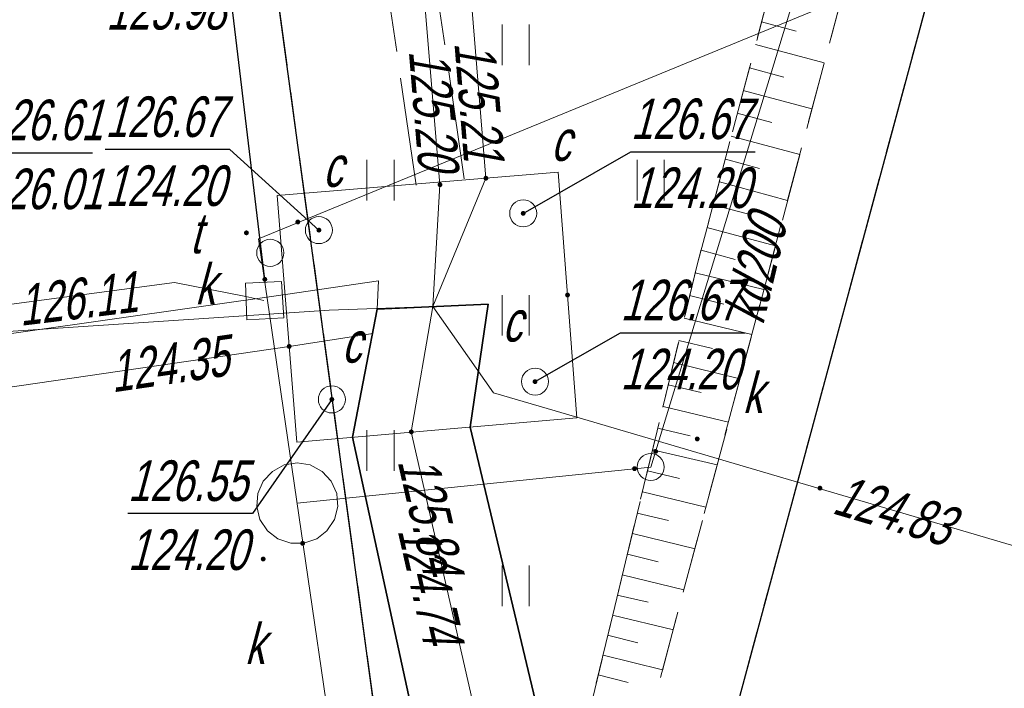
# Model space of a CAD drawing. Extents: x 7463256 to 7464485, y 5957341 to 5958260.
# Tile 44 of 256: x 7463438 to 7463457, y 5957505 to 5957517. Entities that reach past the tile are written whole.
import ezdxf
from ezdxf.enums import TextEntityAlignment as Align

# ---------------------------------------------------------------- set-up
doc = ezdxf.new("R2010")
doc.units = 0
doc.header["$MEASUREMENT"] = 0
for name, pattern in [('1.5_0.5', [2, 1.5, -0.5]), ('mz1.0_0.5', [1.5, 1, -0.5]), ('mz1.25_0.5', [1.75, 1.25, -0.5]), ('mz2.0_0.5', [2.5, 2, -0.5])]:
    doc.linetypes.add(name, pattern=pattern)
doc.layers.get('0').update_dxf_attribs({"color": 2, "linetype": 'CONTINUOUS', "lineweight": 5})
for name, color, linetype in [('000 Inne (niezydentyfikowane)', 7, 'CONTINUOUS'), ('chodnik (powierzchnia)', 7, 'CONTINUOUS'), ('jezdnia (powierzchnia)', 7, 'CONTINUOUS'), ('komora podziemna - przewód ciepłowniczy (powierzchnia)', 7, 'CONTINUOUS'), ('krawężnik (linia)', 7, 'CONTINUOUS'), ('przewód ciepłowniczy (linia)', 7, 'CONTINUOUS'), ('przewód ciepłowniczy - projektowany lub w budowie (linia) - ob. projektowany', 7, 'CONTINUOUS'), ('przewód kanalizacyjny (linia)', 7, 'CONTINUOUS'), ('przewód kanalizacyjny (linia)-Atr1', 7, 'CONTINUOUS'), ('przewód telekomunikacyjny (linia)', 7, 'CONTINUOUS'), ('punkt o określonej wysokości (sieć ciepłownicza)', 7, 'CONTINUOUS'), ('punkt o określonej wysokości (sieć ciepłownicza)-Atr2', 7, 'CONTINUOUS'), ('punkt o określonej wysokości (sieć ciepłownicza)-Atr3', 7, 'CONTINUOUS'), ('punkt o określonej wysokości (sieć kanalizacyjna)', 7, 'CONTINUOUS'), ('punkt o określonej wysokości (sieć telekomunikacyjna)', 7, 'CONTINUOUS'), ('punkt o określonej wysokości (sieć telekomunikacyjna)-Atr2', 7, 'CONTINUOUS'), ('punkt o określonej wysokości (sieć telekomunikacyjna)-Atr3', 7, 'CONTINUOUS'), ('rura ochronna - przewód ciepłowniczy (linia)', 7, 'CONTINUOUS'), ('skarpa nieumocniona (powierzchnia)', 7, 'CONTINUOUS'), ('studzienka - przewód telekomunikacyjny (powierzchnia)', 7, 'CONTINUOUS'), ('studzienka - przewód telekomunikacyjny (powierzchnia)-Atr17', 7, 'CONTINUOUS'), ('studzienka okrągła - przewód kanalizacyjny (punkt)', 7, 'CONTINUOUS'), ('studzienka okrągła - przewód kanalizacyjny (punkt)-Atr17', 7, 'CONTINUOUS'), ('trawnik (powierzchnia)', 7, 'CONTINUOUS'), ('trawnik (powierzchnia) - symbol', 7, 'CONTINUOUS'), ('właz - siec kanalizacyjna (powierzchnia)', 7, 'CONTINUOUS'), ('właz - siec kanalizacyjna (powierzchnia)-Atr17', 7, 'CONTINUOUS'), ('właz okrągły - siec ciepłownicza (punkt)', 7, 'CONTINUOUS'), ('właz okrągły - siec ciepłownicza (punkt)-Atr17', 7, 'CONTINUOUS')]:
    doc.layers.add(name, color=color, linetype=linetype)
doc.styles.get("Standard").update_dxf_attribs({"font": 'txt', "width": 0.75})

# ---------------------------------------------------------------- blocks, each defined once
blk = doc.blocks.new('PW01')
at = {"linetype": 'Continuous', "lineweight": 13}
h = blk.add_hatch(color=0, dxfattribs=at)
edge = h.paths.add_edge_path()
edge.add_arc((0, 0), 0.045, 0, 360)
blk = doc.blocks.new('US15')
at = {"color": 0, "linetype": 'Continuous', "lineweight": 13}
blk.add_circle((0, 0), 0.25, dxfattribs=at)
blk = doc.blocks.new('US22')
at = {"color": 0, "linetype": 'Continuous', "lineweight": 13}
blk.add_circle((0, 0), 0.25, dxfattribs=at)
blk = doc.blocks.new('TU04')
at = {"color": 0, "linetype": 'Continuous', "lineweight": 13}
for p, q in [((0, 0), (0, 0.75)), ((0.5, 0), (0.5, 0.75))]:
    blk.add_line(p, q, dxfattribs=at)

msp = doc.modelspace()

# ---------------------------------------------------------------- linework, layer by layer
at = {"layer": '000 Inne (niezydentyfikowane)', "color": 7, "linetype": 'Continuous', "lineweight": 13}
for p, q in [((7463452.15, 5957517.13), (7463452.79, 5957516.96)), ((7463452.04, 5957516.71), (7463453.31, 5957516.37)), ((7463451.93, 5957516.28), (7463452.56, 5957516.11)), ((7463451.81, 5957515.86), (7463453.08, 5957515.52)), ((7463451.7, 5957515.44), (7463452.34, 5957515.27)), ((7463451.59, 5957515.02), (7463452.86, 5957514.68)), ((7463451.48, 5957514.59), (7463452.11, 5957514.42)), ((7463451.37, 5957514.17), (7463452.63, 5957513.83)), ((7463451.25, 5957513.75), (7463451.89, 5957513.58)), ((7463451.14, 5957513.33), (7463452.41, 5957512.99)), ((7463451.03, 5957512.91), (7463451.66, 5957512.74)), ((7463450.92, 5957512.49), (7463452.19, 5957512.18)), ((7463450.82, 5957512.07), (7463451.45, 5957511.91)), ((7463450.72, 5957511.65), (7463451.97, 5957511.35)), ((7463450.62, 5957511.24), (7463451.24, 5957511.09)), ((7463450.52, 5957510.83), (7463451.75, 5957510.53)), ((7463450.42, 5957510.42), (7463451.03, 5957510.28)), ((7463450.33, 5957510.02), (7463451.54, 5957509.73)), ((7463450.23, 5957509.62), (7463450.83, 5957509.48)), ((7463450.13, 5957509.22), (7463451.33, 5957508.94)), ((7463450.04, 5957508.83), (7463450.63, 5957508.69)), ((7463449.95, 5957508.44), (7463451.12, 5957508.16)), ((7463449.85, 5957508.05), (7463450.43, 5957507.91)), ((7463449.76, 5957507.67), (7463450.92, 5957507.39)), ((7463449.67, 5957507.29), (7463450.24, 5957507.15)), ((7463449.57, 5957506.91), (7463450.71, 5957506.63)), ((7463449.48, 5957506.53), (7463450.05, 5957506.4)), ((7463449.39, 5957506.16), (7463450.52, 5957505.89)), ((7463449.3, 5957505.79), (7463449.86, 5957505.65)), ((7463449.22, 5957505.42), (7463450.32, 5957505.15)), ((7463449.13, 5957505.06), (7463449.68, 5957504.92))]:
    msp.add_line(p, q, dxfattribs=at)
at = {"layer": 'chodnik (powierzchnia)', "color": 7, "linetype": 'mz1.0_0.5', "lineweight": 18, "flags": 128}
msp.add_lwpolyline([(7463445.75, 5957498.83), (7463448.8, 5957499.45), (7463452.23, 5957512.33), (7463455.11, 5957523.13), (7463454.05, 5957524.28), (7463440.57, 5957522.28), (7463440.12, 5957521.69), (7463439.86, 5957520.84), (7463439.85, 5957520.02), (7463438.85, 5957519.83), (7463438.92, 5957521.22), (7463439.26, 5957522.18), (7463439.84, 5957522.97), (7463440.27, 5957523.26), (7463454.47, 5957525.36), (7463455.66, 5957524.38), (7463456.51, 5957523.19), (7463456.62, 5957522.72), (7463448.75, 5957493.58), (7463451.12, 5957475.5), (7463437.85, 5957473.77), (7463433.94, 5957462.22), (7463435.56, 5957449.69), (7463433.99, 5957449.58), (7463432.42, 5957462.31), (7463436.18, 5957473.6), (7463436.08, 5957474.28), (7463434.06, 5957474.08), (7463433.72, 5957477.59), (7463435.62, 5957477.87), (7463435.09, 5957481.83), (7463432.27, 5957481.21), (7463431.86, 5957484.28), (7463434.75, 5957484.8), (7463431.42, 5957510.68), (7463431.13, 5957512.62), (7463430.41, 5957518.67), (7463429.88, 5957519.81), (7463429.03, 5957520.73), (7463427.91, 5957521.34), (7463426.39, 5957521.68), (7463420.12, 5957520.67), (7463375.89, 5957513.74), (7463376.01, 5957515.32), (7463418.79, 5957521.92), (7463421.69, 5957522.49), (7463426.09, 5957523.13), (7463427.78, 5957522.99), (7463429.27, 5957522.42), (7463430.5, 5957521.48), (7463431.44, 5957520.19), (7463431.96, 5957518.66), (7463437.54, 5957475.3), (7463448.6, 5957476.77)], close=True, dxfattribs=at)
at = {"layer": 'jezdnia (powierzchnia)', "color": 7, "linetype": '1.5_0.5', "lineweight": 18, "flags": 128}
msp.add_lwpolyline([(7463591.769, 5957590.04), (7463594.62, 5957579.65), (7463594.79, 5957579.07), (7463596.31, 5957573.71), (7463597.08, 5957571.26), (7463598.44, 5957567.63), (7463599.77, 5957563.99), (7463601.39, 5957560.33), (7463603, 5957556.92), (7463604.8, 5957553.45), (7463606.67, 5957549.88), (7463607.91, 5957547.85), (7463608.89, 5957546.32), (7463610.59, 5957543.72), (7463613.11, 5957540.23), (7463614.06, 5957539.06), (7463616.64, 5957535.71), (7463619.11, 5957532.45), (7463621.08, 5957529.83), (7463628.6, 5957519.98), (7463628.85, 5957519.6), (7463629.15, 5957519.23), (7463629.46, 5957518.87), (7463629.77, 5957518.51), (7463630.08, 5957518.15), (7463630.4, 5957517.79), (7463630.71, 5957517.44), (7463631.03, 5957517.09), (7463631.36, 5957516.74), (7463631.69, 5957516.39), (7463632.02, 5957516.05), (7463632.35, 5957515.71), (7463632.67, 5957515.38), (7463632.99, 5957515.05), (7463633.31, 5957514.73), (7463633.64, 5957514.41), (7463633.97, 5957514.1), (7463634.3, 5957513.79), (7463634.64, 5957513.48), (7463634.98, 5957513.18), (7463635.33, 5957512.88), (7463635.68, 5957512.58), (7463636.03, 5957512.29), (7463636.4, 5957511.99), (7463636.78, 5957511.7), (7463637.16, 5957511.42), (7463637.55, 5957511.14), (7463637.94, 5957510.87), (7463638.34, 5957510.6), (7463638.74, 5957510.35), (7463639.14, 5957510.09), (7463639.55, 5957509.85), (7463639.96, 5957509.61), (7463640.38, 5957509.38), (7463642.84, 5957508.24), (7463664.97, 5957492.53), (7463637.77, 5957502.4), (7463635.02, 5957503.55), (7463634.57, 5957503.76), (7463634.12, 5957503.98), (7463633.68, 5957504.22), (7463633.25, 5957504.47), (7463632.83, 5957504.73), (7463632.41, 5957505), (7463632.01, 5957505.29), (7463631.61, 5957505.59), (7463631.22, 5957505.9), (7463630.84, 5957506.22), (7463629.34, 5957507.67), (7463614.31, 5957526.12), (7463607.42, 5957531.18), (7463601.26, 5957534.12), (7463592.11, 5957537.46), (7463582.8, 5957540.04), (7463578.77, 5957540.9), (7463562.61, 5957542.27), (7463545.44, 5957541.57), (7463525.75, 5957538.68), (7463489.6, 5957533.13), (7463485.87, 5957532.52), (7463482.19, 5957530.95), (7463472.45, 5957526.44), (7463471.25, 5957525.52), (7463470.32, 5957524.14), (7463469.89, 5957523.54), (7463467.66, 5957515.23), (7463467.32, 5957515.32), (7463466.99, 5957515.41), (7463466.65, 5957515.5), (7463466.18, 5957513.75), (7463466.52, 5957513.66), (7463466.85, 5957513.57), (7463467.19, 5957513.48), (7463469.89, 5957523.54), (7463463.58, 5957500.08), (7463463.25, 5957500.17), (7463462.92, 5957500.25), (7463462.59, 5957500.34), (7463462.14, 5957498.62), (7463462.47, 5957498.53), (7463462.8, 5957498.45), (7463463.13, 5957498.36), (7463459.63, 5957485.41), (7463458.39, 5957485.74), (7463455.73, 5957476.33), (7463457.09, 5957475.96), (7463463.86, 5957474.19), (7463464.79, 5957477.72), (7463467.83, 5957476.92), (7463467.77, 5957476.7), (7463467.71, 5957476.47), (7463467.66, 5957476.25), (7463468.82, 5957475.94), (7463468.88, 5957476.17), (7463468.93, 5957476.4), (7463468.99, 5957476.62), (7463469.28, 5957476.55), (7463469.96, 5957476.37), (7463470.75, 5957479.31), (7463471.02, 5957479.24), (7463471.29, 5957479.17), (7463471.56, 5957479.1), (7463471.83, 5957479.03), (7463469.83, 5957470.77), (7463468.39, 5957465.19), (7463471.46, 5957464.38), (7463467.55, 5957451.02), (7463465.51, 5957447), (7463462.32, 5957444.2), (7463449.04, 5957441.48), (7463441.03, 5957432.97), (7463438.44, 5957432.79), (7463435.93, 5957446.13), (7463438.61, 5957447.13), (7463439.57, 5957448.35), (7463450.04, 5957473.65), (7463451.08, 5957474.98), (7463451.12, 5957475.5), (7463448.75, 5957493.58), (7463456.62, 5957522.72), (7463456.51, 5957523.19), (7463455.66, 5957524.38), (7463454.47, 5957525.36), (7463440.27, 5957523.26), (7463439.84, 5957522.97), (7463439.26, 5957522.18), (7463438.92, 5957521.22), (7463438.85, 5957519.83), (7463439.85, 5957520.02), (7463442.8, 5957520.53), (7463445.75, 5957498.83), (7463448.6, 5957476.77), (7463437.54, 5957475.3), (7463431.96, 5957518.66), (7463431.44, 5957520.19), (7463430.5, 5957521.48), (7463429.27, 5957522.42), (7463427.78, 5957522.99), (7463426.09, 5957523.13), (7463421.69, 5957522.49), (7463418.79, 5957521.92), (7463376.01, 5957515.32), (7463334.96, 5957509.14), (7463334.47, 5957515.53), (7463334.26, 5957521.17), (7463334.04, 5957522.29), (7463334.48, 5957520.99), (7463334.79, 5957520.19), (7463335.34, 5957519.65), (7463336.05, 5957519.42), (7463337.13, 5957519.61), (7463338.12, 5957520.23), (7463338.91, 5957521.17), (7463339.69, 5957522.36), (7463342.64, 5957522.54), (7463343.21, 5957521.22), (7463343.94, 5957520.24), (7463344.8, 5957519.42), (7463345.72, 5957518.76), (7463346.74, 5957518.19), (7463347.84, 5957517.75), (7463348.77, 5957517.46), (7463382.62, 5957522.66), (7463407.52, 5957526.48), (7463412.42, 5957527.23), (7463432.39, 5957530.36), (7463438.28, 5957531.28), (7463439.27, 5957531.43), (7463440.77, 5957531.67), (7463463.05, 5957535.17), (7463469.41, 5957536.19), (7463485.95, 5957538.82), (7463487.91, 5957539.15), (7463505.7, 5957542.11), (7463506.8, 5957542.48), (7463507.91, 5957543.56), (7463509.24, 5957545.81), (7463509.79, 5957547.9), (7463514.89, 5957549.48), (7463515.34, 5957548.02), (7463516.02, 5957546.59), (7463516.84, 5957545.44), (7463517.92, 5957544.71), (7463519.34, 5957544.39), (7463529.12, 5957545.81), (7463536.72, 5957547.02), (7463542.97, 5957547.77), (7463550.75, 5957548.47), (7463557.74, 5957548.84), (7463562.91, 5957548.67), (7463569.76, 5957548.4), (7463579.41, 5957548.08), (7463582.97, 5957549.54), (7463585.43, 5957551.54), (7463587.37, 5957553.5), (7463588.97, 5957555.95), (7463589.14, 5957555.59), (7463589.64, 5957556.42), (7463590.36, 5957558.13), (7463590.82, 5957559.79), (7463591.1, 5957561.3), (7463591.18, 5957562.71), (7463591.21, 5957564.41), (7463590.65, 5957566.85), (7463589.9, 5957570.06), (7463589.09, 5957573.66), (7463588.01, 5957579.07), (7463587.09, 5957582.93), (7463585.652, 5957589.138)], dxfattribs=at)
at = {"layer": 'komora podziemna - przewód ciepłowniczy (powierzchnia)', "color": 212, "linetype": 'Continuous', "lineweight": 18, "flags": 128}
msp.add_lwpolyline([(7463448.39, 5957514.35), (7463448.73, 5957509.81), (7463443.55, 5957509.36), (7463443.19, 5957513.92)], close=True, dxfattribs=at)
at = {"layer": 'krawężnik (linia)', "color": 7, "linetype": 'Continuous', "lineweight": 25, "flags": 128}
msp.add_lwpolyline([(7463448.6, 5957476.77), (7463445.75, 5957498.83), (7463442.8, 5957520.53), (7463439.85, 5957520.02), (7463438.85, 5957519.83), (7463438.92, 5957521.22), (7463439.26, 5957522.18), (7463439.84, 5957522.97), (7463440.27, 5957523.26), (7463454.47, 5957525.36), (7463455.66, 5957524.38), (7463456.51, 5957523.19), (7463456.62, 5957522.72), (7463448.75, 5957493.58), (7463451.12, 5957475.5)], dxfattribs=at)
at = {"layer": 'przewód ciepłowniczy (linia)', "color": 212, "linetype": 'Continuous', "lineweight": 18, "flags": 128}
for points in [[(7463470.78, 5957527.08), (7463458.84, 5957525.96), (7463448.69, 5957525), (7463446.93, 5957524.85), (7463446.35, 5957524.8), (7463445.94, 5957524.59), (7463445.58, 5957524.2), (7463445.41, 5957523.65), (7463445.46, 5957523.03), (7463446.2, 5957514.12), (7463446.07, 5957511.87)], [(7463471.7, 5957526.4), (7463459.75, 5957525.27), (7463448.28, 5957524.22), (7463447.82, 5957524.14), (7463447.27, 5957524.04), (7463446.79, 5957523.8), (7463446.48, 5957523.41), (7463446.34, 5957522.91), (7463446.39, 5957522.33), (7463447.05, 5957514.24), (7463446.07, 5957511.87)], [(7463305.77, 5957496.7), (7463313.32, 5957497.56), (7463321.14, 5957498.46), (7463320.36, 5957505.18), (7463410.51, 5957514.35), (7463436.6, 5957517.07), (7463437.18, 5957511.34), (7463444.15, 5957511.8), (7463446.07, 5957511.87)], [(7463435.23, 5957510.94), (7463443.34, 5957512.09), (7463445.06, 5957512.34), (7463445.04, 5957511.82), (7463444.96, 5957511.37), (7463443.41, 5957511.13), (7463435.32, 5957509.95)], [(7463459.809, 5957376.277), (7463459, 5957383.44), (7463457.86, 5957389.68), (7463457.75, 5957391.16), (7463457.64, 5957392.61), (7463455.55, 5957414.12), (7463453.21, 5957429.88), (7463450.32, 5957448.95), (7463440.62, 5957448.11), (7463439.22, 5957458.09), (7463453.42, 5957459.91), (7463450.9, 5957481.32), (7463449.5, 5957492.76), (7463445.67, 5957509.55), (7463446.07, 5957511.87)], [(7463446.07, 5957511.87), (7463447.19, 5957510.27), (7463448.73, 5957509.82), (7463464.92, 5957505.06)]]:
    msp.add_lwpolyline(points, dxfattribs=at)
at = {"layer": 'przewód ciepłowniczy - projektowany lub w budowie (linia) - ob. projektowany', "color": 212, "linetype": 'mz2.0_0.5', "lineweight": 18, "flags": 128}
for points in [[(7463445.76, 5957514.11), (7463444.19, 5957524.9), (7463487.09, 5957530.21), (7463536.43, 5957537.43), (7463537.37, 5957529.09), (7463554.43, 5957530.4), (7463554.03, 5957539.36), (7463555.78, 5957539.38), (7463558.52, 5957539.36), (7463562.26, 5957539.24), (7463566, 5957539.02), (7463568.48, 5957538.8), (7463571.7, 5957538.46), (7463578.36, 5957537.48), (7463582.28, 5957536.74), (7463587.15, 5957535.64), (7463590.05, 5957534.89), (7463593.17, 5957534.01), (7463594.84, 5957533.5), (7463597.45, 5957532.65), (7463600.97, 5957531.41), (7463604, 5957530.26), (7463606.77, 5957529.12), (7463608.37, 5957528.43), (7463610.65, 5957527.4), (7463624.97, 5957528.93)], [(7463446.65, 5957514.23), (7463445.21, 5957524.12), (7463487.21, 5957529.32), (7463535.64, 5957536.4), (7463536.58, 5957528.13), (7463555.37, 5957529.57), (7463554.97, 5957538.48), (7463556.22, 5957538.48), (7463558.21, 5957538.47), (7463560.2, 5957538.42), (7463563.19, 5957538.3), (7463568.65, 5957537.88), (7463572.86, 5957537.41), (7463574.83, 5957537.13), (7463579.01, 5957536.45), (7463584.38, 5957535.37), (7463588.73, 5957534.31), (7463593.77, 5957532.89), (7463597.56, 5957531.67), (7463603.4, 5957529.52), (7463606.4, 5957528.3), (7463609.14, 5957527.1), (7463610.49, 5957526.48), (7463625.07, 5957528.04)]]:
    msp.add_lwpolyline(points, dxfattribs=at)
at = {"layer": 'przewód kanalizacyjny (linia)', "color": 34, "linetype": 'Continuous', "lineweight": 18, "flags": 128}
for points in [[(7463442.84, 5957513.12), (7463463.4, 5957521.56)], [(7463452.96, 5957518.25), (7463450.1, 5957508.9)], [(7463449.9, 5957451.83), (7463449.45, 5957467.9), (7463442.84, 5957513.12)], [(7463450.1, 5957508.9), (7463443.56, 5957508.23)]]:
    msp.add_lwpolyline(points, dxfattribs=at)
at = {"layer": 'przewód telekomunikacyjny (linia)', "color": 30, "linetype": 'Continuous', "lineweight": 18, "flags": 128}
msp.add_lwpolyline([(7463389.33, 5957443.44), (7463381.32, 5957504.15), (7463381.28, 5957504.49), (7463381.15, 5957504.82), (7463380.93, 5957505.37), (7463376.14, 5957504.79), (7463373.9, 5957505.39), (7463373.87, 5957505.69), (7463373.22, 5957514.08), (7463373.19, 5957514.4), (7463373.52, 5957514.52), (7463375.12, 5957515.09), (7463430.27, 5957523.89), (7463432.74, 5957523.74), (7463433.08, 5957523.72), (7463433.13, 5957523.38), (7463434.74, 5957513.4), (7463435.48, 5957512.31), (7463435.68, 5957512.01), (7463436.04, 5957512), (7463438.27, 5957511.91), (7463441.29, 5957512.31), (7463442.61, 5957512.05), (7463442.94, 5957511.98)], dxfattribs=at)
at = {"layer": 'punkt o określonej wysokości (sieć ciepłownicza)-Atr2', "color": 7, "flags": 128}
for points in [[(7463443.96, 5957513.28), (7463442.31, 5957514.77), (7463440.006, 5957514.77)], [(7463447.74, 5957513.59), (7463449.73, 5957514.73), (7463452.034, 5957514.73)], [(7463447.96, 5957510.48), (7463449.54, 5957511.38), (7463451.844, 5957511.38)], [(7463444.2, 5957510.15), (7463442.73, 5957508.04), (7463440.426, 5957508.04)]]:
    msp.add_lwpolyline(points, dxfattribs=at)
at = {"layer": 'punkt o określonej wysokości (sieć telekomunikacyjna)-Atr2', "color": 7, "flags": 128}
for points in [[(7463442.96, 5957512.37), (7463442.28, 5957518.03), (7463440.022, 5957518.03)], [(7463436.09, 5957512.37), (7463437.75, 5957514.71), (7463439.769, 5957514.71)]]:
    msp.add_lwpolyline(points, dxfattribs=at)
at = {"layer": 'rura ochronna - przewód ciepłowniczy (linia)', "color": 212, "linetype": 'Continuous', "lineweight": 35, "flags": 128}
msp.add_lwpolyline([(7463456.46, 5957392.49), (7463454.7, 5957410.18), (7463454.24, 5957414.55), (7463452.05, 5957429.66), (7463449.32, 5957447.57), (7463439.63, 5957446.89), (7463437.83, 5957459.19), (7463451.99, 5957460.94), (7463449.68, 5957481.16), (7463448.25, 5957492.58), (7463444.58, 5957509.45), (7463445.04, 5957511.82), (7463447.09, 5957511.91), (7463446.76, 5957509.64), (7463450.74, 5957492.94), (7463454.84, 5957458.88), (7463440.6, 5957456.99), (7463441.6, 5957449.33), (7463451.31, 5957450.32), (7463456.85, 5957413.68), (7463457.55, 5957408.65), (7463458.82, 5957392.72)], close=True, dxfattribs=at)
at = {"layer": 'skarpa nieumocniona (powierzchnia)', "color": 7, "linetype": 'mz1.25_0.5', "lineweight": 18, "flags": 128}
msp.add_lwpolyline([(7463455.11, 5957523.13), (7463448.8, 5957499.45), (7463445.75, 5957498.83), (7463448, 5957500.39), (7463450.96, 5957512.64), (7463454.05, 5957524.28)], close=True, dxfattribs=at)
at = {"layer": 'studzienka - przewód telekomunikacyjny (powierzchnia)', "color": 30, "linetype": 'Continuous', "lineweight": 18, "flags": 128}
msp.add_lwpolyline([(7463442.6, 5957512.3), (7463443.27, 5957512.33), (7463443.31, 5957511.66), (7463442.63, 5957511.62)], close=True, dxfattribs=at)
at = {"layer": 'trawnik (powierzchnia)', "color": 7, "linetype": 'mz1.0_0.5', "lineweight": 18, "flags": 128}
msp.add_lwpolyline([(7463450.96, 5957512.64), (7463448, 5957500.39), (7463445.75, 5957498.83), (7463442.8, 5957520.53), (7463439.85, 5957520.02), (7463439.86, 5957520.84), (7463440.12, 5957521.69), (7463440.57, 5957522.28), (7463454.05, 5957524.28)], close=True, dxfattribs=at)
at = {"layer": 'właz - siec kanalizacyjna (powierzchnia)', "color": 7, "linetype": 'Continuous', "lineweight": 18, "flags": 128}
msp.add_lwpolyline([(7463443.56, 5957508.98), (7463443.8, 5957508.94), (7463444.02, 5957508.82), (7463444.19, 5957508.64), (7463444.29, 5957508.41), (7463444.3, 5957508.31), (7463444.31, 5957508.17), (7463444.25, 5957507.93), (7463444.11, 5957507.72), (7463443.92, 5957507.57), (7463443.68, 5957507.49), (7463443.66, 5957507.49), (7463443.44, 5957507.49), (7463443.2, 5957507.57), (7463443.01, 5957507.72), (7463442.87, 5957507.93), (7463442.81, 5957508.17), (7463442.83, 5957508.41), (7463442.93, 5957508.64), (7463443.1, 5957508.82), (7463443.32, 5957508.94), (7463443.45, 5957508.96)], close=True, dxfattribs=at)

# ---------------------------------------------------------------- block references
at = {"layer": 'punkt o określonej wysokości (sieć ciepłownicza)', "color": 212, "linetype": 'Continuous', "lineweight": 13}
for p in [(7463447.05, 5957514.24), (7463446.2, 5957514.12), (7463447.74, 5957513.59), (7463443.96, 5957513.28), (7463448.56, 5957512.08), (7463443.41, 5957511.13), (7463447.96, 5957510.48), (7463444.2, 5957510.15), (7463445.67, 5957509.55), (7463453.23, 5957508.51)]:
    msp.add_blockref('PW01', p, dxfattribs=at)
at = {"layer": 'punkt o określonej wysokości (sieć kanalizacyjna)', "color": 34, "linetype": 'Continuous', "lineweight": 13}
for p in [(7463443.57, 5957513.43), (7463442.62, 5957513.23), (7463450.96, 5957509.42), (7463450.19, 5957509.19), (7463449.8, 5957508.87), (7463443.66, 5957507.49), (7463442.93, 5957507.2)]:
    msp.add_blockref('PW01', p, dxfattribs=at)
at = {"layer": 'punkt o określonej wysokości (sieć telekomunikacyjna)', "color": 30, "linetype": 'Continuous', "lineweight": 13}
msp.add_blockref('PW01', (7463442.96, 5957512.37), dxfattribs=at)
at = {"layer": 'studzienka okrągła - przewód kanalizacyjny (punkt)', "color": 34, "linetype": 'Continuous', "lineweight": 18}
for p in [(7463443.06, 5957512.86), (7463450.1, 5957508.9)]:
    msp.add_blockref('US15', p, dxfattribs=at)
at = {"layer": 'trawnik (powierzchnia) - symbol', "color": 7, "linetype": 'Continuous', "lineweight": 18}
for p in [(7463447.35, 5957516.33), (7463444.85, 5957513.83), (7463449.85, 5957513.83), (7463447.35, 5957511.33), (7463444.85, 5957508.83), (7463447.35, 5957506.33)]:
    msp.add_blockref('TU04', p, dxfattribs=at)
at = {"layer": 'właz okrągły - siec ciepłownicza (punkt)', "color": 7, "linetype": 'Continuous', "lineweight": 18}
for p in [(7463447.74, 5957513.59), (7463443.96, 5957513.28), (7463447.96, 5957510.48), (7463444.2, 5957510.15)]:
    msp.add_blockref('US22', p, dxfattribs=at)

# ---------------------------------------------------------------- texts
at = {"layer": 'przewód kanalizacyjny (linia)-Atr1', "color": 34, "oblique": 15, "width": 0.72}
msp.add_text('kd200', height=0.75, rotation=76.7, dxfattribs=at).set_placement((7463452.18, 5957511.51))
at = {"layer": 'punkt o określonej wysokości (sieć ciepłownicza)-Atr2', "color": 212, "oblique": 15, "width": 0.72}
for s, rotation, p in [('125.21', 274.664, (7463447.02, 5957514.57)), ('125.20', -85.252, (7463446.18, 5957514.42))]:
    msp.add_text(s, height=0.75, rotation=rotation, dxfattribs=at).set_placement(p, align=Align.MIDDLE_RIGHT)
for s, p in [('126.67', (7463440.006, 5957514.777)), ('126.67', (7463449.73, 5957514.738)), ('126.67', (7463449.54, 5957511.388)), ('126.55', (7463440.426, 5957508.048))]:
    msp.add_text(s, height=0.75, dxfattribs=at).set_placement(p, align=Align.BOTTOM_LEFT)
for s, rotation, p in [('124.35', 8.299, (7463440.09, 5957510.65)), ('125.84', -77.15, (7463445.78, 5957509.09)), ('124.83', -16.384, (7463453.54, 5957508.41))]:
    msp.add_text(s, height=0.75, rotation=rotation, dxfattribs=at).set_placement(p, align=Align.MIDDLE_LEFT)
at = {"layer": 'punkt o określonej wysokości (sieć ciepłownicza)-Atr3', "color": 212, "oblique": 15, "width": 0.72}
for p in [(7463440.006, 5957513.502), (7463449.73, 5957513.463), (7463449.54, 5957510.112), (7463440.426, 5957506.772)]:
    msp.add_text('124.20', height=0.75, dxfattribs=at).set_placement(p, align=Align.BOTTOM_LEFT)
msp.add_text('124.74', height=0.75, rotation=-77.15, dxfattribs=at).set_placement((7463445.78, 5957507.815), align=Align.MIDDLE_LEFT)
at = {"layer": 'punkt o określonej wysokości (sieć telekomunikacyjna)-Atr2', "color": 30, "oblique": 15, "width": 0.72}
msp.add_text('126.61', height=0.75, dxfattribs=at).set_placement((7463437.75, 5957514.718), align=Align.BOTTOM_LEFT)
msp.add_text('126.11', height=0.75, rotation=6.89, dxfattribs=at).set_placement((7463438.44, 5957511.51))
at = {"layer": 'punkt o określonej wysokości (sieć telekomunikacyjna)-Atr3', "color": 30, "oblique": 15, "width": 0.72}
for s, p in [('125.98', (7463440.022, 5957516.763)), ('126.01', (7463437.75, 5957513.442))]:
    msp.add_text(s, height=0.75, dxfattribs=at).set_placement(p, align=Align.BOTTOM_LEFT)
at = {"layer": 'studzienka - przewód telekomunikacyjny (powierzchnia)-Atr17', "color": 30, "oblique": 15, "width": 0.72}
msp.add_text('t', height=0.75, dxfattribs=at).set_placement((7463441.57, 5957512.85))
at = {"layer": 'studzienka okrągła - przewód kanalizacyjny (punkt)-Atr17', "color": 34, "oblique": 15, "width": 0.72}
for p in [(7463441.67, 5957511.91), (7463451.8, 5957509.9)]:
    msp.add_text('k', height=0.75, dxfattribs=at).set_placement(p)
at = {"layer": 'właz - siec kanalizacyjna (powierzchnia)-Atr17', "color": 7, "oblique": 15, "width": 0.72}
msp.add_text('k', height=0.75, dxfattribs=at).set_placement((7463442.59, 5957505.26))
at = {"layer": 'właz okrągły - siec ciepłownicza (punkt)-Atr17', "color": 7, "oblique": 15, "width": 0.72}
for p in [(7463448.25, 5957514.56), (7463444.03, 5957514.08), (7463447.35, 5957511.22), (7463444.38, 5957510.83)]:
    msp.add_text('c', height=0.75, dxfattribs=at).set_placement(p)

doc.saveas('drawing.dxf')
